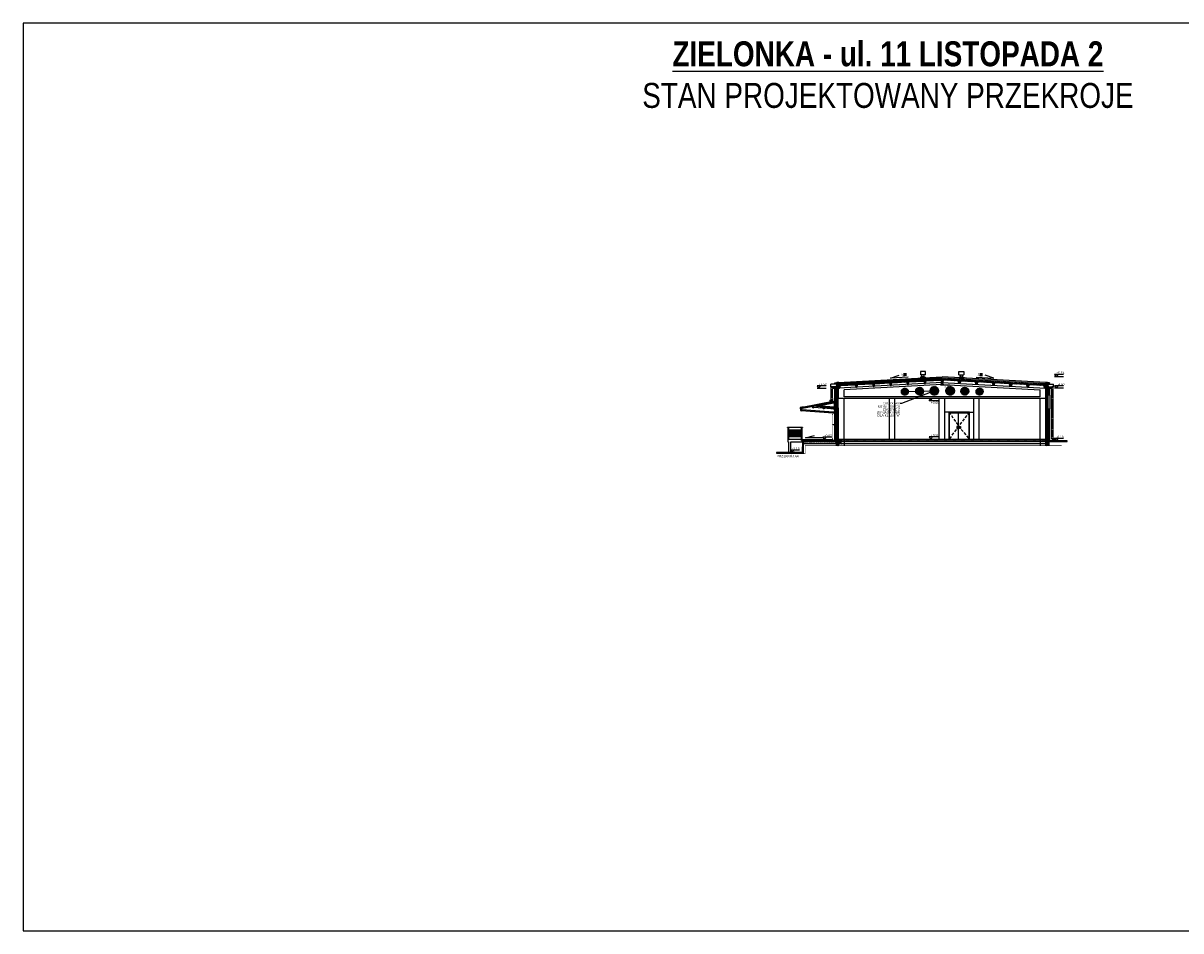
# Model space of a CAD drawing. Header units: millimetres. Extents: x 59331 to 112314, y -16110 to 34390.
# Tile 96 of 198: x 75331 to 85534, y 890 to 8890. Entities that reach past the tile are written whole.
import ezdxf
from ezdxf import colors
from ezdxf.entities.mleader import LeaderData, LeaderLine
from ezdxf.math import Vec2, Vec3

# ---------------------------------------------------------------- set-up
doc = ezdxf.new("R2010")
doc.units = ezdxf.units.MM
doc.set_wipeout_variables(frame=1)
for name, pattern in [('DASHED', [0.75, 0.5, -0.25]), ('DASHEDX2', [38.1, 25.4, -12.7]), ('Kreska', [3, 1.5, -1.5])]:
    doc.linetypes.add(name, pattern=pattern)
for name, color, linetype in [('_HSA_HATCH_WYPEŁNIENIA_PRZEGRÓD', 205, 'Continuous'), ('_HSA_IZOLACJE', 181, 'Continuous'), ('_HSA_KOTY', 150, 'Continuous'), ('_HSA_OPIS', 43, 'Continuous'), ('_HSA_PRZERYWANE', 153, 'DASHEDX2'), ('_HSA_STOLARKA_ZEWNĘTRZNA', 132, 'Continuous'), ('_HSA_WIDOKOWE', 1, 'Continuous'), ('_HSA_WIDOKOWE_CIENKIE', 8, 'Continuous'), ('_HSA_ŚCIANY_CIENKIE', 2, 'Continuous'), ('_HSA_ŚCIANY_KONSTRUKCYJNE', 3, 'Continuous'), ('_HSA_ŚCIANY_MUROWANE', 4, 'Continuous')]:
    doc.layers.add(name, color=color, linetype=linetype)
doc.layers.add('_HSA_IZOLACJA_TERMICZNA', color=2, linetype='Continuous', lineweight=5)
doc.layers.add('A-sciany', color=254, linetype='Continuous', lineweight=30)
doc.layers.add('_HSA_POMOC', color=120, linetype='Continuous', plot=False)
doc.layers.add('_HSA_POMOC_GRAFICZNE', color=7, linetype='Continuous', plot=False)
doc.styles.add('Arial', font='Arial.ttf')
doc.styles.add('ARIAL 08', font='Arial.ttf', dxfattribs={"width": 0.8})
doc.styles.add('ARIAL_100', font='Arial.ttf', dxfattribs={"width": 0.8, "height": 20})
doc.linetypes.add('BATTING', pattern='A,0.00254,-2.54,[134,ltypeshp.shx,S=2.54,R=0,X=-2.54,Y=0],-5.08,[134,ltypeshp.shx,S=2.54,R=180,X=2.54,Y=0],-2.54', length=10.16254)
pattern_1 = [(45, (16000, 0), (2.24506403, 6.73519209), [3.175, -3.175, 0, -3.175, 0, -3.175])]

# ---------------------------------------------------------------- blocks, each defined once
blk = doc.blocks.new('*U59')
for points in [[(-6, 0), (6, 0), (6, -19), (-6, -19)], [(-7, -9), (7, -9), (7, -7), (-7, -7)], [(-7, -12), (7, -12), (7, -10), (-7, -10)]]:
    blk.add_lwpolyline(points, close=True)
blk.add_wipeout([(-6, 0), (6, 0), (6, -19), (-6, -19)])
blk.add_wipeout([(-7, -7), (7, -7), (7, -9), (-7, -9)])
blk.add_wipeout([(-7, -10), (7, -10), (7, -12), (-7, -12)])
blk = doc.blocks.new('*U103')
at = {"layer": '_HSA_HATCH_WYPEŁNIENIA_PRZEGRÓD', "ltscale": 10, "transparency": 33554687}
h = blk.add_hatch(dxfattribs=at)
h.set_pattern_fill('ANSI33', color=256, angle=-1.173)
h.set_pattern_definition([(43.827, (1, -1e-11), (-4.39727, 4.5811), []), (43.827, (5.489, -0.092), (-4.39727, 4.5811), [3.175, -1.5875])])
h.paths.add_polyline_path([(140, 23), (147, 0), (151, 0), (151, 35), (0, 35), (0, 0), (4, 0), (10, 23)])
at = {"ltscale": 10}
blk.add_lwpolyline([(4, 0), (10, 23), (140, 23), (147, 0), (151, 0), (151, 35), (0, 35), (0, 0), (4, 0)], dxfattribs=at)
blk = doc.blocks.new('*U104')
at = {"layer": '_HSA_IZOLACJE', "linetype": 'Kreska', "ltscale": 5, "const_width": 1}
blk.add_lwpolyline([(0, 0), (913, 0)], dxfattribs=at)
at = {"layer": '_HSA_IZOLACJE'}
for points in [[(0, 1), (913, 1)], [(0, 0), (913, 0)]]:
    blk.add_lwpolyline(points, dxfattribs=at)
blk = doc.blocks.new('*U105')
at = {"layer": '_HSA_IZOLACJE', "linetype": 'Kreska', "ltscale": 5, "const_width": 1}
blk.add_lwpolyline([(0, 0), (15, 0)], dxfattribs=at)
at = {"layer": '_HSA_IZOLACJE'}
for points in [[(0, 1), (15, 1)], [(0, 0), (15, 0)]]:
    blk.add_lwpolyline(points, dxfattribs=at)
blk = doc.blocks.new('A$Ca779d924')
blk.add_lwpolyline([(0, 0, 0.380516), (7, 7), (8, 8, -1), (9, 8)], format="xyb")
blk = doc.blocks.new('A$C0ff530e9')
blk.add_wipeout([(16, 0), (16, 0), (16, 0), (16, 0), (16, 0), (15, 0), (15, 0), (15, 0), (15, 0), (15, 0), (15, 0), (15, 0), (15, 0), (15, 0), (15, 0), (15, 0), (15, 0), (15, 0), (15, 0), (15, 0), (15, 0), (15, 0), (15, 0), (15, 0), (15, -1), (15, -1), (15, -1), (15, -1), (15, -1), (15, -1), (15, -1), (15, -1), (15, -1), (15, -1), (15, -2), (15, -2), (15, -2), (15, -3), (15, -3), (15, -3), (15, -3), (15, -3), (15, -4), (14, -4), (14, -4), (14, -4), (14, -4), (14, -5), (14, -5), (14, -5), (14, -5), (13, -6), (13, -6), (13, -6), (13, -6), (12, -7), (12, -7), (12, -7), (12, -7), (11, -7), (11, -8), (11, -8), (10, -8), (10, -8), (9, -8), (9, -8), (9, -8), (8, -8), (8, -8), (8, -9), (7, -9), (7, -9), (7, -9), (7, -8), (6, -8), (6, -8), (6, -8), (6, -8), (5, -8), (5, -8), (5, -8), (5, -8), (5, -8), (4, -8), (4, -8), (4, -7), (3, -7), (3, -7), (3, -7), (3, -7), (2, -7), (2, -6), (2, -6), (2, -6), (2, -6), (2, -6), (1, -5), (1, -5), (1, -5), (1, -5), (1, -5), (1, -4), (1, -4), (0, -4), (0, -3), (0, -3), (0, -3), (0, -3), (0, -2), (0, -2), (0, -2), (0, -2), (0, -2), (0, -2), (0, 0), (0, 0), (0, 0), (0, 0), (0, 0), (0, 0), (0, 0)])
blk.add_line((16, 0), (0, 0))
blk.add_lwpolyline([(7, -9, -0.380516), (0, -2), (0, 0)], format="xyb")
blk.add_blockref('A$Ca779d924', (7, -9))
blk = doc.blocks.new('KOTA')
for p in [(-28, 43), (28, 43)]:
    blk.add_line(p, (0, 0))
blk.add_lwpolyline([(132, 43), (-28, 43)])
at = {"style": 'Arial', "width": 0.8}
blk.add_attdef('0000', (5, 50), '', height=40, dxfattribs=at)
blk = doc.blocks.new('*U71')
for points in [[(-6, 0), (6, 0), (6, -233), (-6, -233)], [(-7, -12), (7, -12), (7, -10), (-7, -10)], [(-7, -223), (7, -223), (7, -221), (-7, -221)]]:
    blk.add_lwpolyline(points, close=True)
blk.add_wipeout([(-6, 0), (6, 0), (6, -233), (-6, -233)])
for points in [[(-7, -10), (7, -10), (7, -12), (-7, -12)], [(-7, -100), (7, -100), (7, -102), (-7, -102)], [(-7, -221), (7, -221), (7, -223), (-7, -223)]]:
    blk.add_wipeout(points)
blk.add_lwpolyline([(-7, -102), (7, -102), (7, -100), (-7, -100)], close=True)
blk = doc.blocks.new('A$C2e3f5ed8')
for p, q in [((-275, 31), (-287, 31)), ((0, 0), (-280, 20)), ((-275, 31), (5, 11)), ((12, 0), (0, 0))]:
    blk.add_line(p, q)
for centre, start, end in [((-275, 31), 180, 244.4548), ((0, 0), 0, 64.4548)]:
    blk.add_arc(centre, 12, start, end)
blk = doc.blocks.new('*U346')
blk.add_wipeout([(-6, 0), (6, 0), (6, -117), (6, -117), (6, -118), (6, -118), (6, -119), (6, -119), (5, -119), (5, -120), (5, -120), (5, -120), (5, -121), (4, -121), (4, -121), (4, -122), (3, -122), (3, -122), (3, -122), (3, -122), (-10, -128), (-10, -128), (-10, -128), (-11, -128), (-11, -129), (-12, -129), (-12, -129), (-13, -129), (-13, -129), (-14, -128), (-14, -128), (-14, -128), (-15, -128), (-15, -128), (-15, -128), (-16, -128), (-16, -127), (-16, -127), (-16, -127), (-17, -127), (-17, -126), (-17, -126), (-17, -126), (-17, -125), (-18, -125), (-18, -125), (-18, -124), (-18, -124), (-18, -124), (-18, -123), (-18, -123), (-18, -123), (-18, -122), (-18, -122), (-18, -122), (-18, -121), (-18, -121), (-18, -121), (-18, -120), (-17, -120), (-17, -120), (-17, -119), (-17, -119), (-17, -119), (-16, -118), (-16, -118), (-16, -118), (-16, -118), (-16, -118), (-15, -117), (-15, -117), (-15, -117), (-15, -117), (-6, -113)])
for p, q in [((-6, 0), (6, 0)), ((6, -117), (6, 0)), ((-6, -113), (-6, 0)), ((-15, -117), (-3, -111)), ((3, -122), (-10, -128))]:
    blk.add_line(p, q)
for points in [[(-7, -10), (7, -10), (7, -12), (-7, -12)], [(-7, -104), (7, -104), (7, -106), (-7, -106)]]:
    blk.add_lwpolyline(points, close=True)
blk.add_circle((-12, -123), 6)
blk.add_arc((0, -117), 6, 295.1878, 115.1878)
at = {"layer": '_HSA_POMOC'}
for p in [(-13, -138), (-12, -137)]:
    blk.add_line(p, (-12, -138), dxfattribs=at)
for points in [[(-7, -12), (-7, -10), (7, -10), (7, -12)], [(-7, -106), (-7, -104), (7, -104), (7, -106)]]:
    blk.add_wipeout(points)
blk = doc.blocks.new('*U347')
blk.add_wipeout([(-6, 0), (6, 0), (6, -454), (6, -455), (6, -455), (6, -455), (6, -456), (6, -456), (5, -457), (5, -457), (5, -457), (5, -458), (5, -458), (4, -458), (4, -459), (4, -459), (3, -459), (3, -459), (3, -459), (3, -460), (-10, -465), (-10, -465), (-10, -466), (-11, -466), (-11, -466), (-12, -466), (-12, -466), (-13, -466), (-13, -466), (-14, -466), (-14, -466), (-14, -465), (-15, -465), (-15, -465), (-15, -465), (-16, -465), (-16, -464), (-16, -464), (-16, -464), (-17, -464), (-17, -463), (-17, -463), (-17, -463), (-17, -463), (-18, -462), (-18, -462), (-18, -462), (-18, -461), (-18, -461), (-18, -461), (-18, -460), (-18, -460), (-18, -460), (-18, -459), (-18, -459), (-18, -459), (-18, -458), (-18, -458), (-18, -457), (-17, -457), (-17, -457), (-17, -456), (-17, -456), (-17, -456), (-16, -456), (-16, -455), (-16, -455), (-16, -455), (-16, -455), (-15, -455), (-15, -455), (-15, -454), (-15, -454), (-6, -450)])
for p, q in [((-6, 0), (6, 0)), ((6, -454), (6, 0)), ((-6, -450), (-6, 0)), ((-15, -454), (-3, -449)), ((3, -460), (-10, -465))]:
    blk.add_line(p, q)
for points in [[(-7, -10), (7, -10), (7, -12), (-7, -12)], [(-7, -441), (7, -441), (7, -443), (-7, -443)]]:
    blk.add_lwpolyline(points, close=True)
blk.add_circle((-12, -460), 6)
blk.add_arc((0, -454), 6, 295.1878, 115.1878)
at = {"layer": '_HSA_POMOC'}
for p in [(-13, -475), (-12, -474)]:
    blk.add_line(p, (-12, -475), dxfattribs=at)
for points in [[(-7, -12), (-7, -10), (7, -10), (7, -12)], [(-7, -102), (-7, -100), (7, -100), (7, -102)], [(-7, -192), (-7, -190), (7, -190), (7, -192)], [(-7, -282), (-7, -280), (7, -280), (7, -282)], [(-7, -372), (-7, -370), (7, -370), (7, -372)], [(-7, -443), (-7, -441), (7, -441), (7, -443)]]:
    blk.add_wipeout(points)
blk = doc.blocks.new('A$Ce0e96bf1')
blk.add_wipeout([(-40, 0), (0, 0), (0, 5), (-7, 5), (-7, 5), (-7, 6), (-7, 6), (-7, 6), (-7, 7), (-8, 7), (-8, 8), (-8, 8), (-8, 8), (-8, 9), (-9, 9), (-9, 9), (-9, 9), (-10, 9), (-10, 10), (-10, 10), (-11, 10), (-11, 10), (-11, 10), (-12, 10), (-12, 10), (-10, 27), (2, 27), (2, 57), (-42, 57), (-42, 27), (-30, 27), (-28, 10), (-28, 10), (-29, 10), (-29, 10), (-29, 10), (-30, 10), (-30, 10), (-30, 9), (-31, 9), (-31, 9), (-32, 8), (-32, 8), (-32, 8), (-32, 8), (-32, 7), (-33, 7), (-33, 7), (-33, 7), (-33, 6), (-33, 6), (-33, 6), (-33, 5), (-33, 5), (-33, 5), (-40, 5)])
for p, q in [((-42, 57), (2, 57)), ((-42, 27), (-42, 57)), ((-42, 27), (2, 27)), ((-40, 5), (0, 5)), ((-40, 5), (-40, 0)), ((-40, 0), (0, 0)), ((-32, 10), (-8, 10)), ((-28, 10), (-30, 27)), ((-12, 10), (-10, 27)), ((0, 5), (0, 0)), ((2, 57), (2, 27))]:
    blk.add_line(p, q)
for centre, start, end in [((-28, 5), 90, 180), ((-12, 5), 0, 90)]:
    blk.add_arc(centre, 5, start, end)
blk = doc.blocks.new('_DotSmall')
at = {"color": 0, "linetype": 'ByBlock', "const_width": 0.5}
blk.add_lwpolyline([(-0.0625, 0, 1), (0.0625, 0, 1)], format="xyb", close=True, dxfattribs=at)

msp = doc.modelspace()

# ---------------------------------------------------------------- hatches: boundary and pattern name
at = {"layer": '_HSA_HATCH_WYPEŁNIENIA_PRZEGRÓD', "true_color": 0x969696}
for points in [[(82503.56, 5721.97), (82503.56, 5707.18), (82518.61, 5707.18), (82524.11, 5707.48), (82526.02, 5672.53), (82530.01, 5672.75), (82535.25, 5696.07), (82665.05, 5703.19), (82672.8, 5680.58), (82680.79, 5681.01), (82686.02, 5704.34), (82815.83, 5711.45), (82823.57, 5688.84), (82831.56, 5689.28), (82836.79, 5712.6), (82966.6, 5719.71), (82974.35, 5697.1), (82982.34, 5697.54), (82987.57, 5720.86), (83117.37, 5727.97), (83125.12, 5705.36), (83133.11, 5705.8), (83138.34, 5729.12), (83268.15, 5736.23), (83275.9, 5713.62), (83283.88, 5714.06), (83289.12, 5737.38), (83418.92, 5744.5), (83426.67, 5721.89), (83430.66, 5722.11), (83434.66, 5721.89), (83442.41, 5744.5), (83572.21, 5737.38), (83577.44, 5714.06), (83585.43, 5713.62), (83593.18, 5736.23), (83722.99, 5729.12), (83728.22, 5705.8), (83736.21, 5705.36), (83743.95, 5727.97), (83873.76, 5720.86), (83878.99, 5697.54), (83886.98, 5697.1), (83894.73, 5719.71), (84024.53, 5712.6), (84029.76, 5689.28), (84037.75, 5688.84), (84045.5, 5711.45), (84175.31, 5704.34), (84180.54, 5681.01), (84188.53, 5680.58), (84196.28, 5703.19), (84326.08, 5696.07), (84331.31, 5672.75), (84335.31, 5672.53), (84337.22, 5707.48), (84342.71, 5707.18), (84357.76, 5707.18), (84357.76, 5721.97), (84342.71, 5721.97), (84342.73, 5722.2), (84342.61, 5722.21), (83430.66, 5772.18), (82518.61, 5722.17), (82518.61, 5721.97)], [(82524.11, 5707.48), (82518.61, 5707.18), (82503.56, 5707.18), (82503.52, 5707.19), (82499.75, 5684.1), (82467.5, 5680.65), (82467.5, 5669.11), (82482.5, 5669.11), (82482.5, 5616.11), (82514.84, 5616.11), (82514.84, 5671.92), (82526.02, 5672.53)], [(82518.22, 5222.11), (82512.5, 5222.11), (82512.5, 5472.11), (82518.22, 5472.11), (82518.22, 5501.11), (82482.5, 5501.11), (82482.5, 5220.11), (82191.49, 5220.11), (82191.49, 5213.08), (82199.41, 5213.08), (82198.07, 5096.37), (82208.69, 5096.25), (82207.58, 5186.81), (82497.5, 5186.81), (82497.5, 5166.25), (82518.22, 5166.25)], [(84343.11, 5222.11), (82518.22, 5222.11), (82518.22, 5182.11), (84343.11, 5182.12)]]:
    msp.add_hatch(color=252, dxfattribs=at).paths.add_polyline_path(points)
at = {"layer": '_HSA_HATCH_WYPEŁNIENIA_PRZEGRÓD'}
h = msp.add_hatch(dxfattribs=at)
h.set_pattern_fill('ANSI31', color=256, scale=2, style=0)
h.set_pattern_definition([(45, (16000, 0), (-4.49012806, 4.49012806), [])])
h.paths.add_polyline_path([(82514.84, 5671.92), (82526.02, 5672.53), (82524.11, 5707.48), (82518.61, 5707.18), (82514.92, 5682.71), (82472.5, 5678.17), (82472.5, 5672.11), (82497.5, 5672.11), (82497.5, 5616.11), (82514.84, 5616.11)])
h.paths.add_polyline_path([(82518.22, 5501.11), (82488.22, 5501.11), (82488.22, 5482.42), (82497.5, 5482.42), (82497.5, 5472.11), (82518.22, 5472.11)])
h.paths.add_polyline_path([(82512.5, 5472.11), (82497.5, 5472.11), (82497.5, 5222.11), (82512.5, 5222.11)])
h.paths.add_polyline_path([(82518.22, 5222.11), (82497.5, 5222.11), (82497.5, 5166.25), (82518.22, 5166.25)])
h.paths.add_polyline_path([(84359.18, 5222.11), (84343.11, 5222.11), (84343.11, 5166.25), (84359.18, 5166.25)])
h.paths.add_polyline_path([(84365.5, 5492.11), (84351.5, 5492.11), (84343.11, 5492.11), (84343.11, 5222.11), (84359.18, 5222.11), (84365.5, 5222.11)])
h.paths.add_polyline_path([(84365.5, 5672.11), (84388.83, 5672.11), (84388.83, 5678.17), (84346.41, 5682.71), (84342.71, 5707.18), (84337.22, 5707.48), (84335.31, 5672.53), (84343.11, 5672.11), (84343.11, 5612.11), (84365.5, 5612.11)])
h = msp.add_hatch(dxfattribs=at)
h.set_pattern_fill('ANSI37', color=256)
edge = h.paths.add_edge_path()
edge.add_arc((83101.49, 5642.94), 30.83, 0, 360)
edge = h.paths.add_edge_path()
edge.add_arc((83231.49, 5646.54), 34.43, 0, 360)
edge = h.paths.add_edge_path()
edge.add_arc((83361.49, 5650.14), 38.04, 0, 360)
h = msp.add_hatch(dxfattribs=at)
h.set_pattern_fill('ANSI37', color=256)
edge = h.paths.add_edge_path()
edge.add_arc((83499.83, 5650.14), 38.04, 0, 360)
edge = h.paths.add_edge_path()
edge.add_arc((83629.83, 5646.54), 34.43, 0, 360)
edge = h.paths.add_edge_path()
edge.add_arc((83759.83, 5642.94), 30.83, 0, 360)
at = {"layer": '_HSA_HATCH_WYPEŁNIENIA_PRZEGRÓD', "true_color": 0x969696}
h = msp.add_hatch(color=252, dxfattribs=at)
h.paths.add_polyline_path([(84380.5, 5669.11), (84393.83, 5669.11), (84393.83, 5680.65), (84361.58, 5684.1), (84357.81, 5707.18), (84342.71, 5707.18), (84337.22, 5707.48), (84335.31, 5672.53), (84343.11, 5672.11), (84343.11, 5612.11), (84380.5, 5612.11)])
h.paths.add_polyline_path([(84380.5, 5492.11), (84343.11, 5492.11), (84343.11, 5166.25), (84374.18, 5166.25), (84374.18, 5222.11), (84380.5, 5222.11)])
at = {"layer": '_HSA_HATCH_WYPEŁNIENIA_PRZEGRÓD'}
h = msp.add_hatch(dxfattribs=at)
h.set_pattern_fill('ANSI31', color=256, style=0)
h.set_pattern_definition([(45, (16000, 0), (-2.24506403, 2.24506403), [])])
h.paths.add_polyline_path([(82196.3, 5220.11), (82191.49, 5220.11), (82191.49, 5213.08), (82196.3, 5213.08)])
h = msp.add_hatch(dxfattribs=at)
h.set_pattern_fill('AR-SAND', color=256, scale=0.2, angle=45, style=0)
h.set_pattern_definition([(82.5, (50397.363, -6593.406), (-7.147627, 6.6950698), [0, -7.7216, 0, -8.636, 0, -8.255]), (52.5, (50397.363, -6593.406), (-3.7802186, 16.494657), [0, -4.1656, 0, -6.9596, 0, -2.667]), (12.5, (50392.944, -6597.8245), (11.1659965, 11.2066462), [0, -2.54, 0, -9.144, 0, -11.938]), (2.5, (50392.944, -6597.825), (7.645622, 13.9510156), [0, -1.27, 0, -5.9944, 0, -6.858])])
h.paths.add_polyline_path([(82497.5, 5206.81), (82215.59, 5206.81), (82207.33, 5206.81), (82207.58, 5186.81), (82497.5, 5186.81)])
h = msp.add_hatch(dxfattribs=at)
h.set_pattern_fill('ANSI31', color=256, style=0)
h.set_pattern_definition([(45, (50397.3626, -6593.4062), (-2.24506403, 2.24506403), [])])
h.paths.add_polyline_path([(82497.5, 5220.11), (82215.59, 5220.11), (82215.59, 5215.11), (82497.5, 5215.11)])
h = msp.add_hatch(dxfattribs=at)
h.set_pattern_fill('MUDST', color=256, scale=0.5, angle=45, style=0)
h.set_pattern_definition(pattern_1)
h.paths.add_polyline_path([(82497.5, 5215.11), (82215.59, 5215.11), (82215.59, 5206.81), (82497.5, 5206.81)])
h = msp.add_hatch(dxfattribs=at)
h.set_pattern_fill('ANSI31', color=256, style=0)
h.set_pattern_definition([(45, (82530.1595, 5219.471), (-2.2451, 2.2451), [])])
h.paths.add_polyline_path([(82543.22, 5222.11), (82518.22, 5222.11), (82518.22, 5217.11), (82543.22, 5217.11)])
h = msp.add_hatch(dxfattribs=at)
h.set_pattern_fill('MUDST', color=256, scale=0.5, angle=45, style=0)
h.set_pattern_definition(pattern_1)
h.paths.add_polyline_path([(82543.22, 5217.11), (82518.22, 5217.11), (82518.22, 5202.11), (82543.22, 5202.11)])
h = msp.add_hatch(dxfattribs=at)
h.set_pattern_fill('ANSI31', color=256, style=0)
h.set_pattern_definition([(45, (53136.1902, -6593.4062), (-2.24506403, 2.24506403), [])])
h.paths.add_polyline_path([(84343.11, 5222.11), (82543.22, 5222.11), (82543.22, 5217.11), (84343.11, 5217.11)])
h = msp.add_hatch(dxfattribs=at)
h.set_pattern_fill('MUDST', color=256, scale=0.5, angle=45, style=0)
h.set_pattern_definition(pattern_1)
h.paths.add_polyline_path([(84343.11, 5217.11), (82543.22, 5217.11), (82543.22, 5202.11), (84343.11, 5202.11)])
h = msp.add_hatch(dxfattribs=at)
h.set_pattern_fill('AR-SAND', color=256, scale=0.2, angle=45, style=0)
h.set_pattern_definition([(82.5, (82534.4224, 5193.686), (-7.1476, 6.695), [0, -7.7216, 0, -8.636, 0, -8.255]), (52.5, (82534.422, 5193.686), (-3.78, 16.495), [0, -4.1656, 0, -6.9596, 0, -2.667]), (12.5, (82530.004, 5189.268), (11.166, 11.2066), [0, -2.54, 0, -9.144, 0, -11.938]), (2.5, (82530.004, 5189.268), (7.646, 13.951), [0, -1.27, 0, -5.9944, 0, -6.858])])
h.paths.add_polyline_path([(82543.22, 5202.11), (82518.22, 5202.11), (82518.22, 5182.11), (82543.22, 5182.11)])
h = msp.add_hatch(dxfattribs=at)
h.set_pattern_fill('AR-SAND', color=256, scale=0.2, angle=45, style=0)
h.set_pattern_definition([(82.5, (53136.19, -6593.406), (-7.147627, 6.6950698), [0, -7.7216, 0, -8.636, 0, -8.255]), (52.5, (53136.19, -6593.406), (-3.7802186, 16.494657), [0, -4.1656, 0, -6.9596, 0, -2.667]), (12.5, (53131.772, -6597.8245), (11.1659965, 11.2066462), [0, -2.54, 0, -9.144, 0, -11.938]), (2.5, (53131.772, -6597.825), (7.645622, 13.9510156), [0, -1.27, 0, -5.9944, 0, -6.858])])
h.paths.add_polyline_path([(84343.11, 5202.11), (82543.22, 5202.11), (82543.22, 5182.11), (84343.11, 5182.11)])
at = {"layer": '_HSA_WIDOKOWE', "ltscale": 10}
h = msp.add_hatch(color=256, dxfattribs=at)
h.dxf.hatch_style = 1
h.paths.add_polyline_path([(84374.18, 5208.92), (84374.18, 5203.92), (84530.57, 5203.92), (84530.57, 5208.92)])
h = msp.add_hatch(color=256, dxfattribs=at)
h.dxf.hatch_style = 1
h.paths.add_polyline_path([(81971.3, 5106.11), (81971.3, 5101.11), (82127.7, 5101.11), (82127.7, 5106.11)])

# ---------------------------------------------------------------- linework, layer by layer
at = {"layer": '_HSA_IZOLACJA_TERMICZNA', "color": 8, "linetype": 'BATTING', "ltscale": 0.6}
for p, q in [((82518.3, 5714.67), (83430.66, 5764.67)), ((84343.03, 5714.67), (83430.66, 5764.67)), ((82489.5, 5616.11), (82489.5, 5672.11)), ((82506.16, 5681.72), (82511.02, 5707.18)), ((84355.17, 5681.72), (84350.3, 5707.18)), ((84373, 5672.11), (84373, 5612.11)), ((82490, 5482.42), (82490, 5220.11)), ((84373, 5492.11), (84373, 5222.11)), ((84366.68, 5222.11), (84366.68, 5166.25))]:
    msp.add_line(p, q, dxfattribs=at)
at = {"layer": '_HSA_IZOLACJA_TERMICZNA', "color": 8, "linetype": 'BATTING', "ltscale": 0.2}
for p, q in [((82470, 5669.11), (82470, 5680.92)), ((84391.33, 5669.11), (84391.33, 5680.92)), ((82485.36, 5482.42), (82485.36, 5501.11))]:
    msp.add_line(p, q, dxfattribs=at)
at = {"layer": '_HSA_IZOLACJA_TERMICZNA', "color": 8, "linetype": 'BATTING', "ltscale": 0.12}
for p, q in [((82472.5, 5679.68), (82499.49, 5682.57)), ((82482.5, 5670.61), (82472.5, 5670.61)), ((84388.83, 5679.68), (84361.83, 5682.57)), ((84378.83, 5670.61), (84388.83, 5670.61))]:
    msp.add_line(p, q, dxfattribs=at)
at = {"layer": '_HSA_IZOLACJA_TERMICZNA'}
for points in [[(82503.56, 5707.18), (82518.61, 5707.18), (82518.61, 5721.97), (82503.56, 5721.97)], [(84357.76, 5707.18), (84342.71, 5707.18), (84342.71, 5721.97), (84357.76, 5721.97)]]:
    msp.add_lwpolyline(points, close=True, dxfattribs=at)
at = {"layer": '_HSA_KOTY'}
for p, q in [((84500.3, 5773.18), (84420.5, 5773.18)), ((82327.7, 5672.11), (82407.5, 5672.11)), ((83395.46, 5222.11), (83315.66, 5222.11)), ((84500.3, 5208.92), (84420.5, 5208.92))]:
    msp.add_line(p, q, dxfattribs=at)
at = {"layer": '_HSA_OPIS'}
for points in [[(83130.05, 5770.27), (82974.28, 5761.74), (83050.99, 5787.53)], [(83731.28, 5770.27), (83887.04, 5761.74), (83810.34, 5787.53)], [(82383.35, 5234.93), (82227.35, 5234.93), (82305.35, 5256.49)]]:
    msp.add_lwpolyline(points, dxfattribs=at)
at = {"layer": '_HSA_POMOC_GRAFICZNE'}
msp.add_lwpolyline([(75331.33, 890.48), (90831.33, 890.48), (90831.33, 8890.48), (75331.33, 8890.48)], close=True, dxfattribs=at)
at = {"layer": '_HSA_PRZERYWANE', "const_width": 4}
msp.add_lwpolyline([(81971.3, 5096.25), (82222.94, 5096.25), (82222.94, 5166.25), (84484.29, 5166.25)], dxfattribs=at)
at = {"layer": '_HSA_STOLARKA_ZEWNĘTRZNA'}
for p, q in [((82504.5, 5611.62), (82504.5, 5505.59)), ((84358.5, 5607.62), (84358.5, 5496.59))]:
    msp.add_line(p, q, dxfattribs=at)
for points in [[(82497.5, 5616.11), (82511.5, 5616.11), (82511.5, 5501.11), (82497.5, 5501.11)], [(82511.5, 5611.62), (82497.5, 5611.62), (82497.5, 5616.11), (82511.5, 5616.11)], [(84365.5, 5612.11), (84351.5, 5612.11), (84351.5, 5492.11), (84365.5, 5492.11)], [(84351.5, 5607.62), (84365.5, 5607.62), (84365.5, 5612.11), (84351.5, 5612.11)], [(82511.5, 5501.11), (82497.5, 5501.11), (82497.5, 5505.59), (82511.5, 5505.59)], [(84351.5, 5492.11), (84365.5, 5492.11), (84365.5, 5496.59), (84351.5, 5496.59)]]:
    msp.add_lwpolyline(points, close=True, dxfattribs=at)
at = {"layer": '_HSA_WIDOKOWE', "ltscale": 10}
for p, q in [((82482.5, 5616.11), (82482.5, 5501.11)), ((82514.84, 5501.11), (82514.84, 5616.11)), ((84343.11, 5492.11), (84343.11, 5612.11)), ((84380.5, 5612.11), (84380.5, 5492.11)), ((82384.01, 5506.73), (82292.64, 5513.32)), ((82384.08, 5507.73), (82298.74, 5513.88)), ((82330.33, 5516.62), (82477.5, 5544.97)), ((82477.5, 5506), (82330.33, 5516.62)), ((82477.5, 5544.97), (82477.5, 5506)), ((82568.22, 5222.11), (82568.22, 5582.11)), ((84293.11, 5222.11), (84293.11, 5582.11)), ((82383.29, 5496.75), (82291.92, 5503.34)), ((82383.36, 5497.75), (82292, 5504.34)), ((82518.22, 5222.11), (82518.22, 5472.11)), ((82127.7, 5106.11), (82127.7, 5100.11)), ((82197.7, 5106.11), (82132.11, 5106.11))]:
    msp.add_line(p, q, dxfattribs=at)
for points in [[(82518.61, 5722.17), (82503.36, 5722.17), (82503.36, 5707.2), (82499.57, 5684.28), (82464.87, 5680.57), (82464.87, 5677.22), (82465.62, 5679.79)], [(82518.61, 5722.17), (82503.36, 5722.17), (82498.11, 5720.77), (82499.85, 5717.83)], [(84342.71, 5722.17), (84357.96, 5722.17), (84357.96, 5707.2), (84361.75, 5684.28), (84396.45, 5680.57), (84396.45, 5677.22), (84395.7, 5679.79)], [(84342.71, 5722.17), (84357.96, 5722.17), (84363.22, 5720.77), (84361.48, 5717.83)]]:
    msp.add_lwpolyline(points, dxfattribs=at)
at = {"layer": '_HSA_WIDOKOWE'}
for points in [[(83489.86, 5462.11), (83489.86, 5222.11), (83669.86, 5222.11), (83669.86, 5462.11)], [(83494.97, 5457.25), (83664.35, 5457.25), (83664.35, 5222.11), (83494.97, 5222.11)], [(83574.86, 5457.25), (83664.35, 5457.25), (83664.35, 5222.11), (83574.86, 5222.11)], [(83566.35, 5336.38), (83559.1, 5336.38), (83559.1, 5317.73), (83566.35, 5317.73)], [(83583.37, 5336.38), (83590.61, 5336.38), (83590.61, 5317.73), (83583.37, 5317.73)]]:
    msp.add_lwpolyline(points, close=True, dxfattribs=at)
at = {"layer": '_HSA_WIDOKOWE', "linetype": 'DASHED', "ltscale": 50}
for points in [[(83489.86, 5462.11), (83574.86, 5339.68), (83489.86, 5222.11)], [(83669.86, 5462.11), (83574.86, 5339.68), (83669.86, 5222.11)]]:
    msp.add_lwpolyline(points, dxfattribs=at)
at = {"layer": '_HSA_WIDOKOWE', "linetype": 'DASHED', "ltscale": 10}
for points in [[(82568.22, 5222.11), (82568.22, 5166.25)], [(84293.11, 5222.11), (84293.11, 5166.25)]]:
    msp.add_lwpolyline(points, dxfattribs=at)
at = {"layer": '_HSA_WIDOKOWE', "ltscale": 10}
for points in [[(84374.18, 5203.92), (84530.57, 5203.92), (84530.57, 5208.92), (84374.18, 5208.92)], [(81971.3, 5101.11), (82127.7, 5101.11), (82127.7, 5106.11), (81971.3, 5106.11)], [(82127.7, 5099.77), (82132.11, 5099.77), (82132.11, 5108.07), (82127.7, 5108.07)], [(82132.11, 5106.11), (82197.7, 5106.11), (82197.7, 5099.77), (82132.11, 5099.77)], [(82132.11, 5099.77), (82136.07, 5099.77), (82136.07, 5106.11), (82132.11, 5106.11)], [(82136.07, 5099.77), (82140.03, 5099.77), (82140.03, 5106.11), (82136.07, 5106.11)], [(82140.03, 5099.77), (82143.99, 5099.77), (82143.99, 5106.11), (82140.03, 5106.11)], [(82143.99, 5099.77), (82147.95, 5099.77), (82147.95, 5106.11), (82143.99, 5106.11)], [(82147.95, 5099.77), (82151.91, 5099.77), (82151.91, 5106.11), (82147.95, 5106.11)], [(82151.91, 5099.77), (82155.88, 5099.77), (82155.88, 5106.11), (82151.91, 5106.11)], [(82155.88, 5099.77), (82159.84, 5099.77), (82159.84, 5106.11), (82155.88, 5106.11)], [(82159.84, 5099.77), (82163.8, 5099.77), (82163.8, 5106.11), (82159.84, 5106.11)], [(82163.8, 5099.77), (82167.76, 5099.77), (82167.76, 5106.11), (82163.8, 5106.11)], [(82167.76, 5099.77), (82171.72, 5099.77), (82171.72, 5106.11), (82167.76, 5106.11)], [(82171.72, 5099.77), (82175.68, 5099.77), (82175.68, 5106.11), (82171.72, 5106.11)], [(82175.68, 5099.77), (82179.64, 5099.77), (82179.64, 5106.11), (82175.68, 5106.11)], [(82179.64, 5099.77), (82183.6, 5099.77), (82183.6, 5106.11), (82179.64, 5106.11)], [(82183.6, 5099.77), (82187.57, 5099.77), (82187.57, 5106.11), (82183.6, 5106.11)], [(82187.57, 5099.77), (82191.53, 5099.77), (82191.53, 5106.11), (82187.57, 5106.11)], [(82191.53, 5099.77), (82195.49, 5099.77), (82195.49, 5106.11), (82191.53, 5106.11)], [(82197.7, 5106.11), (82197.71, 5106.11), (82197.71, 5100.27), (82197.7, 5100.27)]]:
    msp.add_lwpolyline(points, close=True, dxfattribs=at)
at = {"layer": '_HSA_WIDOKOWE_CIENKIE', "ltscale": 10}
for p, q in [((82487.28, 5715.6), (82487.28, 5708.93)), ((82499.76, 5716.66), (82499.76, 5708.93)), ((83430.66, 5722.11), (82518.22, 5672.11)), ((83430.66, 5722.11), (84343.11, 5672.11)), ((82518.22, 5582.11), (82518.22, 5672.11)), ((83430.66, 5707.08), (82568.22, 5659.82)), ((82568.22, 5597.11), (82568.22, 5659.82)), ((83430.66, 5707.08), (84293.11, 5659.82)), ((84293.11, 5597.11), (84293.11, 5659.82)), ((84343.11, 5582.11), (84343.11, 5672.11)), ((84343.11, 5582.11), (82518.22, 5582.11)), ((84293.11, 5597.11), (82568.22, 5597.11)), ((82965.36, 5222.11), (82965.36, 5582.11)), ((83011.08, 5582.11), (83011.08, 5222.11)), ((83405.36, 5222.11), (83405.36, 5582.11)), ((83451.08, 5582.11), (83451.08, 5222.11)), ((83708.64, 5222.11), (83708.64, 5582.11)), ((83754.36, 5582.11), (83754.36, 5222.11)), ((83489.86, 5462.11), (83451.08, 5462.11)), ((83669.86, 5462.11), (83708.64, 5462.11))]:
    msp.add_line(p, q, dxfattribs=at)
at = {"layer": '_HSA_WIDOKOWE_CIENKIE'}
for p, q in [((82073.09, 5220.11), (82073.09, 5327.31)), ((82075.09, 5327.31), (82075.09, 5220.11)), ((82191.89, 5220.11), (82191.89, 5327.31)), ((82193.89, 5327.31), (82193.89, 5220.11)), ((82196.3, 5220.11), (82071.3, 5220.11)), ((82071.3, 5220.11), (82071.3, 5200.62)), ((82191.89, 5304.36), (82075.37, 5304.36)), ((82191.89, 5292.36), (82075.37, 5292.36)), ((82191.89, 5280.36), (82075.37, 5280.36)), ((82191.89, 5268.36), (82075.37, 5268.36)), ((82191.89, 5256.36), (82075.37, 5256.36)), ((82191.89, 5244.36), (82075.37, 5244.36)), ((82071.3, 5200.62), (82076.3, 5200.62)), ((82076.3, 5200.62), (82076.3, 5106.11)), ((82097.97, 5200.62), (82199.27, 5200.62)), ((82097.97, 5106.11), (82097.97, 5200.62))]:
    msp.add_line(p, q, dxfattribs=at)
msp.add_lwpolyline([(82068.3, 5330.11), (82199.31, 5330.11), (82199.31, 5327.31), (82068.3, 5327.31)], close=True, dxfattribs=at)
at = {"layer": '_HSA_WIDOKOWE_CIENKIE', "ltscale": 10}
for centre, radius in [((83101.49, 5642.94), 30.83), ((83231.49, 5646.54), 34.43), ((83361.49, 5650.14), 38.04), ((83499.83, 5650.14), 38.04), ((83629.83, 5646.54), 34.43), ((83759.83, 5642.94), 30.83)]:
    msp.add_circle(centre, radius, dxfattribs=at)
at = {"layer": '_HSA_ŚCIANY_CIENKIE'}
for p, q in [((82298.74, 5513.88), (82292.17, 5514.35)), ((82390.66, 5507.25), (82384.08, 5507.73)), ((82207.33, 5213.08), (82191.49, 5213.08)), ((82196.3, 5220.11), (82215.59, 5220.11)), ((82198.97, 5213.08), (82197.7, 5106.11)), ((82199.41, 5213.08), (82198.07, 5096.25)), ((82207.33, 5206.81), (82207.33, 5213.08)), ((82215.59, 5206.81), (82207.33, 5206.81)), ((82208.69, 5096.25), (82207.33, 5206.81)), ((82215.59, 5220.11), (82497.5, 5220.11)), ((82215.59, 5220.11), (82215.59, 5206.81)), ((82215.59, 5215.11), (82497.5, 5215.11)), ((82215.59, 5206.81), (82497.5, 5206.81)), ((84343.11, 5222.11), (82518.22, 5222.11)), ((84343.11, 5217.11), (82518.22, 5217.11)), ((82207.58, 5186.81), (82497.5, 5186.81)), ((84343.11, 5202.11), (82518.22, 5202.11)), ((84343.11, 5182.11), (82518.22, 5182.11))]:
    msp.add_line(p, q, dxfattribs=at)
for points in [[(82292.11, 5513.5), (82292.65, 5513.46), (82291.73, 5500.64), (82291.18, 5500.68)], [(82292.17, 5514.35), (82298.74, 5513.88), (82298.68, 5513.03), (82292.11, 5513.5)], [(82291.18, 5500.68), (82297.76, 5500.2), (82297.7, 5499.35), (82291.12, 5499.83)], [(82383.1, 5494.05), (82389.67, 5493.58), (82389.61, 5492.73), (82383.04, 5493.2)], [(82384.02, 5506.88), (82384.56, 5506.84), (82383.64, 5494.01), (82383.1, 5494.05)], [(82384.08, 5507.73), (82390.66, 5507.25), (82390.59, 5506.4), (82384.02, 5506.88)], [(82482.5, 5501.11), (82475.91, 5501.11), (82475.91, 5500.25), (82482.5, 5500.25)], [(82482.5, 5487.39), (82475.91, 5487.39), (82475.91, 5486.54), (82482.5, 5486.54)], [(82482.5, 5500.25), (82481.95, 5500.25), (82481.95, 5487.39), (82482.5, 5487.39)], [(82196.3, 5220.11), (82191.49, 5220.11), (82191.49, 5213.08), (82196.3, 5213.08)]]:
    msp.add_lwpolyline(points, close=True, dxfattribs=at)
at = {"layer": '_HSA_ŚCIANY_MUROWANE'}
for p, q in [((82472.5, 5678.17), (82514.92, 5682.71)), ((82472.5, 5672.11), (82472.5, 5678.17)), ((82497.5, 5672.11), (82472.5, 5672.11)), ((82497.5, 5616.11), (82497.5, 5672.11)), ((82514.84, 5616.11), (82497.5, 5616.11)), ((82526.02, 5672.53), (82514.84, 5671.92)), ((82514.84, 5616.11), (82514.84, 5671.92)), ((82514.92, 5682.71), (82518.61, 5707.18)), ((82524.11, 5707.48), (82518.61, 5707.18)), ((84335.31, 5672.53), (84343.11, 5672.11)), ((84337.22, 5707.48), (84342.71, 5707.18)), ((84346.41, 5682.71), (84342.71, 5707.18)), ((84343.11, 5612.11), (84343.11, 5672.11)), ((84343.11, 5612.11), (84365.5, 5612.11)), ((84388.83, 5678.17), (84346.41, 5682.71)), ((84365.5, 5612.11), (84365.5, 5672.11)), ((84365.5, 5672.11), (84388.83, 5672.11)), ((84388.83, 5672.11), (84388.83, 5678.17)), ((82497.5, 5222.11), (82497.5, 5482.42)), ((82512.5, 5222.11), (82512.5, 5472.11)), ((84343.11, 5166.25), (84343.11, 5492.11)), ((84343.11, 5492.11), (84365.5, 5492.11)), ((84365.5, 5222.11), (84365.5, 5492.11)), ((82497.5, 5220.11), (82497.5, 5222.11)), ((82497.5, 5222.11), (82497.5, 5166.25)), ((82518.22, 5222.11), (82497.5, 5222.11)), ((82518.22, 5166.25), (82518.22, 5222.11)), ((84343.11, 5222.11), (84359.18, 5222.11)), ((84359.18, 5222.11), (84359.18, 5166.25)), ((84359.18, 5222.11), (84359.18, 5166.25)), ((84359.18, 5222.11), (84365.5, 5222.11))]:
    msp.add_line(p, q, dxfattribs=at)
for points in [[(84365.5, 5612.11), (84343.11, 5612.11)], [(82497.5, 5472.11), (82518.22, 5472.11), (82518.22, 5501.11), (82488.22, 5501.11), (82488.22, 5482.42), (82497.5, 5482.42), (82497.5, 5472.11)]]:
    msp.add_lwpolyline(points, dxfattribs=at)
at = {"layer": 'A-sciany', "color": 0}
msp.add_line((82191.49, 5213.08), (82191.49, 5220.11), dxfattribs=at)

# ---------------------------------------------------------------- block references
at = {"layer": '_HSA_IZOLACJE'}
msp.add_blockref('*U105', (82503.56, 5721.97), dxfattribs=at)
at = {"layer": '_HSA_IZOLACJE', "rotation": 3.136544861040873}
msp.add_blockref('*U104', (82518.72, 5722.21), dxfattribs=at)
at = {"layer": '_HSA_IZOLACJE', "xscale": -1, "rotation": 356.8634551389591}
msp.add_blockref('*U104', (84342.61, 5722.21), dxfattribs=at)
at = {"layer": '_HSA_IZOLACJE', "xscale": -1}
msp.add_blockref('*U105', (84357.76, 5721.97), dxfattribs=at)
at = {"layer": '_HSA_KOTY', "xscale": 0.5, "yscale": 0.5, "zscale": 0.5}
for p, values in [((84434.5, 5773.18), {'0000': '+5.51'}), ((82341.7, 5672.11), {'0000': '+4.50'}), ((82391.7, 5220.11), {'0000': '-0.02'}), ((83329.66, 5222.11), {'0000': '%%p0.00'}), ((84434.5, 5208.92), {'0000': '-0.13'}), ((82107.14, 5106.11), {'0000': '-1.16'})]:
    msp.add_blockref('KOTA', p, dxfattribs=at).add_auto_attribs(values)
at = {"layer": '_HSA_KOTY'}
ref = msp.add_blockref('KOTA', (83430.66, 5722.11), dxfattribs=dict(at, xscale=-0.5, yscale=0.5, zscale=0.5, rotation=180))
ref.add_attrib('0000', '+5.00', (83432.94, 5677.09), dxfattribs={"layer": '0', "height": 20, "style": 'Arial', "width": 0.8})
ref = msp.add_blockref('KOTA', (83329.66, 5582.11), dxfattribs=dict(at, xscale=-0.5, yscale=0.5, zscale=0.5, rotation=180))
ref.add_attrib('0000', '+3.60', (83331.94, 5537.09), dxfattribs={"layer": '0', "height": 20, "style": 'Arial', "width": 0.8})
at = {"layer": '_HSA_ŚCIANY_KONSTRUKCYJNE', "rotation": 3.136544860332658}
for p in [(82526.02, 5672.53), (82676.79, 5680.8), (82827.57, 5689.06), (82978.34, 5697.32), (83129.12, 5705.58), (83279.89, 5713.84)]:
    msp.add_blockref('*U103', p, dxfattribs=at)
at = {"layer": '_HSA_ŚCIANY_KONSTRUKCYJNE', "xscale": -1, "rotation": 356.8634551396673}
for p in [(83581.44, 5713.84), (83732.21, 5705.58), (83882.98, 5697.32), (84033.76, 5689.06), (84184.53, 5680.8), (84335.31, 5672.53)]:
    msp.add_blockref('*U103', p, dxfattribs=at)

# ---------------------------------------------------------------- texts
at = {"layer": '_HSA_OPIS', "char_height": 20, "attachment_point": 3, "style": 'ARIAL_100', "bg_fill": 1, "box_fill_scale": 1.2, "bg_fill_color": 256, "bg_fill_true_color": 16777214, "bg_fill_transparency": 0}
for insert, rotation in [((83112.28, 5803.9), 3.136545), ((83784.24, 5801.98), 356.863455)]:
    msp.add_mtext_dynamic_manual_height_columns('5%', width=20, gutter_width=15, heights=[0], dxfattribs=dict(at, insert=insert, rotation=rotation))
at = {"layer": '_HSA_OPIS', "insert": (81974.12, 5084.74), "char_height": 20, "attachment_point": 1, "style": 'ARIAL_100'}
msp.add_mtext_dynamic_manual_height_columns('PRZEKRÓJ AA', width=1283.5654, gutter_width=100, heights=[0], dxfattribs=at)
at = {"layer": '_HSA_POMOC_GRAFICZNE', "ltscale": 0.5, "insert": (79715.61, 8730.32), "char_height": 220, "width": 6473.0864, "attachment_point": 1, "style": 'ARIAL 08'}
msp.add_mtext('\\pxqc;{\\fArial|b1|i0|c238|p34;\\L\\C0;ZIELONKA - ul. 11 LISTOPADA 2\\P\\fArial|b0|i0|c238|p34;\\lSTAN PROJEKTOWANY PRZEKROJE}', dxfattribs=at)

# ---------------------------------------------------------------- leaders
at = {"layer": '_HSA_OPIS'}
ml = msp.add_multileader_mtext('Standard', dxfattribs=at)
ml.set_content('OBUDOWA KONSTRUKCJI ZGODNIE Z WYMAGANIAMI DLA KLASY "A"', color=256, style='ARIAL_100')
ml.set_leader_properties()
ml.set_arrow_properties(name='DOTSMALL')
ml.build(insert=Vec2(0, 0))
ml.multileader.update_dxf_attribs({"dogleg_length": 10, "arrow_head_size": 25})
ctx = ml.context
ctx.base_point, ctx.char_height, ctx.arrow_head_size, ctx.plane_origin = Vec3(82895.72, 5539.48), 20, 25, Vec3(82323.42, 6415.94)
ctx.text_align_type = 2
notes = []
notes.append((ctx, [(0, (1, 1, 0), (83071.36, 5539.48), (-1, 0), 10, [(2, [(83101.49, 5642.94), (83231.49, 5646.54), (83361.49, 5650.14)], 0, [])])]))
ctx.mtext.insert, ctx.mtext.rotation, ctx.mtext.width, ctx.mtext.defined_height, ctx.mtext.alignment, ctx.mtext.line_spacing_factor = Vec3(83059.36, 5549.65), -6.28318531, 175.7243, 54.34, 3, 0.8
for ctx, leaders in notes:
    for number, flags, end, landing, length, lines in leaders:
        leader = LeaderData()
        leader.index, (leader.has_last_leader_line, leader.has_dogleg_vector, leader.attachment_direction) = number, flags
        leader.last_leader_point, leader.dogleg_vector, leader.dogleg_length = Vec3(end), Vec3(landing), length
        for number, points, colour, breaks in lines:
            line = LeaderLine()
            line.index, line.vertices, line.color, line.breaks = number, Vec3.list(points), colors.encode_raw_color(colour), breaks
            leader.lines.append(line)
        ctx.leaders.append(leader)

# ---------------------------------------------------------------- next in the draw order: block references
at = {"layer": '_HSA_WIDOKOWE_CIENKIE', "ltscale": 10, "xscale": -1}
msp.add_blockref('A$Ce0e96bf1', (83240.61, 5764.17), dxfattribs=at)
at = {"layer": '_HSA_WIDOKOWE_CIENKIE', "ltscale": 10}
msp.add_blockref('A$Ce0e96bf1', (83620.61, 5764.17), dxfattribs=at)
at = {"layer": '_HSA_WIDOKOWE_CIENKIE', "xscale": -1}
msp.add_blockref('*U59', (82187.86, 5502.98), dxfattribs=at)
at = {"layer": '_HSA_ŚCIANY_CIENKIE', "xscale": -1}
msp.add_blockref('A$C0ff530e9', (82500.69, 5719.73), dxfattribs=at)
at = {"layer": '_HSA_ŚCIANY_CIENKIE'}
msp.add_blockref('A$C0ff530e9', (84360.64, 5719.73), dxfattribs=at)

# ---------------------------------------------------------------- next in the draw order: linework, layer by layer
at = {"layer": '_HSA_KOTY'}
msp.add_line((84500.3, 5672.11), (84420.5, 5672.11), dxfattribs=at)
at = {"layer": '_HSA_WIDOKOWE', "ltscale": 10}
msp.add_line((82198.66, 5496.33), (82482.5, 5551.03), dxfattribs=at)
at = {"layer": '_HSA_WIDOKOWE_CIENKIE', "ltscale": 10}
for p, q in [((84361.57, 5716.66), (84361.57, 5708.93)), ((84374.05, 5715.6), (84374.05, 5708.93))]:
    msp.add_line(p, q, dxfattribs=at)
for points in [[(82499.76, 5708.93), (82449.76, 5708.93)], [(82499.76, 5708.93), (82496.05, 5683.71), (82449.76, 5683.71), (82449.76, 5708.93)]]:
    msp.add_lwpolyline(points, dxfattribs=at)
at = {"layer": '_HSA_ŚCIANY_CIENKIE'}
for p, q in [((82197.01, 5504.72), (82482.5, 5561.11)), ((82197.95, 5499.94), (82482.5, 5555.98)), ((82197.95, 5499.96), (82197.01, 5504.72))]:
    msp.add_line(p, q, dxfattribs=at)
msp.add_lwpolyline([(82205.1, 5507.55), (82192.85, 5505.36), (82192.06, 5502.83)], dxfattribs=at)

# ---------------------------------------------------------------- next in the draw order: block references
at = {"layer": '_HSA_KOTY', "xscale": 0.5, "yscale": 0.5, "zscale": 0.5}
msp.add_blockref('KOTA', (84434.5, 5672.11), dxfattribs=at).add_auto_attribs({'0000': '+4.50'})

# ---------------------------------------------------------------- next in the draw order: block references
at = {"layer": '_HSA_WIDOKOWE_CIENKIE', "xscale": -1}
msp.add_blockref('*U71', (82474.48, 5453.27), dxfattribs=at)
at = {"layer": '_HSA_ŚCIANY_CIENKIE'}
msp.add_blockref('A$C0ff530e9', (84360.64, 5719.73), dxfattribs=at)
at = {"layer": '_HSA_ŚCIANY_CIENKIE', "xscale": -1}
msp.add_blockref('A$C0ff530e9', (82195.78, 5502.98), dxfattribs=at)

# ---------------------------------------------------------------- next in the draw order: linework, layer by layer
at = {"layer": '_HSA_IZOLACJA_TERMICZNA'}
msp.add_line((84343.44, 5722.16), (83430.66, 5772.18), dxfattribs=at)
at = {"layer": '_HSA_WIDOKOWE', "ltscale": 10}
for p, q in [((82198.66, 5496.33), (82197.95, 5499.96)), ((82481.95, 5489.64), (82383.83, 5496.72)), ((82481.95, 5490.64), (82383.91, 5497.71)), ((82481.95, 5499.67), (82384.55, 5506.69)), ((82475.91, 5501.11), (82390.66, 5507.25))]:
    msp.add_line(p, q, dxfattribs=at)
at = {"layer": '_HSA_WIDOKOWE_CIENKIE', "ltscale": 10}
for points in [[(84361.57, 5708.93), (84411.57, 5708.93)], [(84361.57, 5708.93), (84365.28, 5683.71), (84411.57, 5683.71), (84411.57, 5708.93)]]:
    msp.add_lwpolyline(points, dxfattribs=at)

# ---------------------------------------------------------------- next in the draw order: block references
at = {"layer": '_HSA_WIDOKOWE_CIENKIE'}
for name, p in [('*U346', (82458.5, 5683.71)), ('A$C2e3f5ed8', (82468.48, 5453.27))]:
    msp.add_blockref(name, p, dxfattribs=at)
at = {"layer": '_HSA_WIDOKOWE_CIENKIE', "xscale": -1}
msp.add_blockref('*U347', (84402.83, 5683.71), dxfattribs=at)

# ---------------------------------------------------------------- next in the draw order: linework, layer by layer
at = {"layer": '_HSA_IZOLACJA_TERMICZNA'}
for p, q in [((82503.56, 5721.97), (82518.61, 5707.18)), ((82503.56, 5707.18), (82518.61, 5721.97)), ((82514.37, 5721.97), (83430.66, 5772.18)), ((84357.76, 5721.97), (84342.71, 5707.18)), ((84357.76, 5707.18), (84342.71, 5721.97)), ((82467.5, 5680.65), (82499.75, 5684.1)), ((82467.5, 5669.11), (82467.5, 5680.65)), ((82482.5, 5669.11), (82467.5, 5669.11)), ((82482.5, 5616.11), (82482.5, 5669.11)), ((82497.5, 5616.11), (82482.5, 5616.11)), ((82499.75, 5684.1), (82503.56, 5707.44)), ((84361.58, 5684.1), (84357.76, 5707.44)), ((84393.83, 5680.65), (84361.58, 5684.1)), ((84365.5, 5612.11), (84380.5, 5612.11)), ((84380.5, 5669.11), (84380.5, 5612.11)), ((84380.5, 5669.11), (84393.83, 5669.11)), ((84393.83, 5669.11), (84393.83, 5680.65)), ((82482.5, 5501.11), (82488.22, 5501.11)), ((82482.5, 5501.11), (82482.5, 5220.11)), ((84380.5, 5492.11), (84365.5, 5492.11)), ((84380.5, 5492.11), (84380.5, 5222.11)), ((84380.5, 5222.11), (84365.5, 5222.11)), ((84374.18, 5222.11), (84374.18, 5166.25))]:
    msp.add_line(p, q, dxfattribs=at)

doc.saveas('drawing.dxf')
